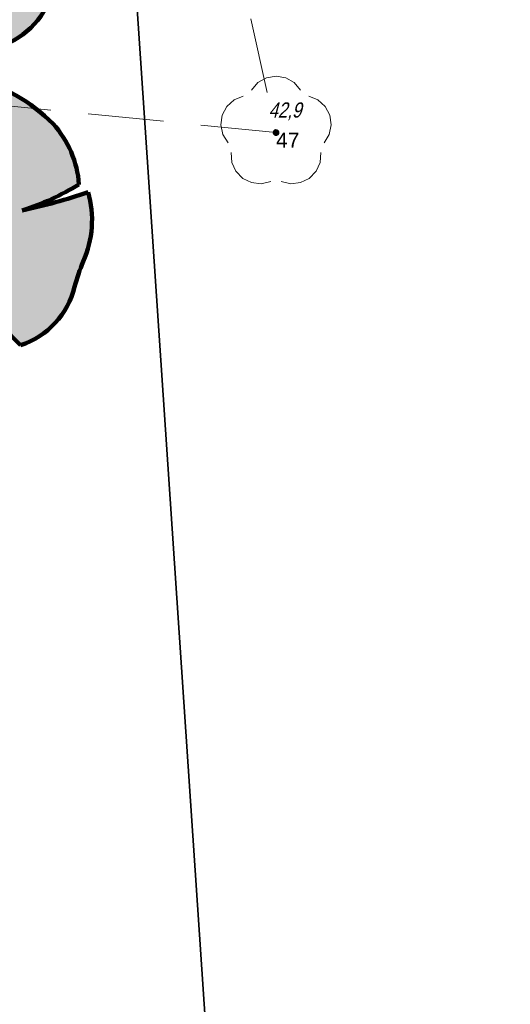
# Model space of a CAD drawing. Header units: metres. Extents: x 0 to 5465380, y 0 to 5925815.
# Tile 96 of 141: x 5463972.11 to 5463978.61, y 5925516 to 5925529.06. Entities that reach past the tile are written whole.
import ezdxf

# ---------------------------------------------------------------- set-up
doc = ezdxf.new("R2010")
doc.units = ezdxf.units.M
for name, pattern in [('PRZER1-1', [2, 1, -1]), ('PRZER2-1', [3, 2, -1]), ('PRZER3-1', [4, 3, -1])]:
    doc.linetypes.add(name, pattern=pattern)
for name, color, linetype, lineweight in [('$DR - zał. arch.', 7, 'Continuous', 13), ('$DR - zał. mapa', 250, 'Continuous', 0), ('____rosliny_Nr_Pióra__161', 62, 'Continuous', 0), ('____rosliny_Nr_Pióra__165', 62, 'Continuous', 200)]:
    doc.layers.add(name, color=color, linetype=linetype, lineweight=lineweight)
for name, color, linetype in [('____rosliny', 7, 'Continuous'), ('Punkty', 7, 'Continuous'), ('Rzedne', 7, 'Continuous'), ('Teksty', 7, 'Continuous')]:
    doc.layers.add(name, color=color, linetype=linetype)
for name, color, linetype, lineweight, true_color in [('CC_Drzewa', 7, 'Continuous', 18, 0x008000), ('EGBD03', 7, 'Continuous', 18, 0x008000), ('EGBK02', 7, 'PRZER3-1', 18, 0x008000), ('EGBU01', 7, 'PRZER1-1', 18, 0x008000), ('GSSLZD', 7, 'Continuous', 18, 0x0a0909)]:
    doc.layers.add(name, color=color, linetype=linetype, lineweight=lineweight, true_color=true_color)
doc.styles.get("Standard").update_dxf_attribs({"font": 'arial.ttf'})

# ---------------------------------------------------------------- blocks, each defined once
blk = doc.blocks.new('SPDLP')
blk.add_hatch(color=0).paths.add_polyline_path([(-0.09, 0), (-0.085595, -0.027812), (-0.072812, -0.052901), (-0.052901, -0.072812), (-0.027812, -0.085595), (0, -0.09), (0.027812, -0.085595), (0.052901, -0.072812), (0.072812, -0.052901), (0.085595, -0.027812), (0.09, 0), (0.085595, 0.027812), (0.072812, 0.052901), (0.052901, 0.072812), (0.027812, 0.085595), (0, 0.09), (-0.027812, 0.085595), (-0.052901, 0.072812), (-0.072812, 0.052901), (-0.085595, 0.027812)])
at = {"color": 0}
for points in [[(-0.268652, 1.271938), (-0.048001, 1.40916), (0.20623, 1.462858), (0.463525, 1.426585), (0.693003, 1.304695), (0.867117, 1.11182), (0.964971, 0.871109)], [(-1.292703, 0.137547), (-1.355024, 0.389802), (-1.327532, 0.648184), (-1.213525, 0.881678), (-1.026689, 1.062258), (-0.78945, 1.168249), (-0.530282, 1.186929)], [(1.126667, 0.648554), (1.325358, 0.481106), (1.454989, 0.255912), (1.5, 0), (1.454989, -0.255912), (1.325358, -0.481106), (1.126667, -0.648554)], [(-0.530282, -1.186929), (-0.78945, -1.168249), (-1.026689, -1.062258), (-1.213525, -0.881678), (-1.327532, -0.648184), (-1.355024, -0.389802), (-1.292703, -0.137547)], [(0.964971, -0.871109), (0.867117, -1.11182), (0.693003, -1.304695), (0.463525, -1.426585), (0.20623, -1.462858), (-0.048001, -1.40916), (-0.268652, -1.271938)]]:
    blk.add_lwpolyline(points, dxfattribs=at)
blk = doc.blocks.new('GK.6640.1913.2022 szara')
at = {"layer": 'EGBD03', "color": 52, "linetype": 'Continuous', "lineweight": 30}
blk.add_lwpolyline([(5463976.53, 5925486.659), (5463970.344, 5925578.524), (5463983.032, 5925590.042), (5463928.32, 5925650.72), (5463927.256, 5925651.9), (5463894.766, 5925638.737), (5463911.73, 5925597.06), (5463843.77, 5925569.527), (5463856.962, 5925537.116), (5463925.884, 5925562.287), (5463928.865, 5925568.698), (5463933.562, 5925570.413), (5463940.422, 5925551.628), (5463935.726, 5925549.913), (5463929.655, 5925553.021), (5463860.732, 5925527.855), (5463901.732, 5925427.127), (5463960.738, 5925457.702)], close=True, dxfattribs=at)
blk.add_lwpolyline([(5463999.014, 5925572.313), (5463983.032, 5925590.042), (5463970.344, 5925578.524), (5463976.53, 5925486.659), (5463987.688, 5925486.122), (5464006.211, 5925485.304)], dxfattribs=at)
at = {"layer": 'EGBK02', "color": 252, "linetype": 'PRZER3-1', "lineweight": 18, "ltscale": 0.5}
blk.add_lwpolyline([(5463856.962, 5925537.116), (5463860.732, 5925527.855), (5463899.34, 5925515.62), (5463908.85, 5925504.3), (5463937.87, 5925497.24), (5463946.13, 5925487.11), (5463947.1, 5925482.79), (5463950.95, 5925472.07), (5463950.99, 5925465.56), (5463952.34, 5925458.74), (5463949.58, 5925451.92), (5463960.738, 5925457.702), (5463976.53, 5925486.659), (5463970.344, 5925578.524), (5463983.032, 5925590.042), (5463928.32, 5925650.72), (5463927.256, 5925651.9), (5463894.766, 5925638.737), (5463911.73, 5925597.06), (5463843.77, 5925569.527)], close=True, dxfattribs=at)
at = {"layer": 'EGBU01', "color": 252, "linetype": 'PRZER1-1', "ltscale": 0.5}
blk.add_lwpolyline([(5463856.962, 5925537.116), (5463860.732, 5925527.855), (5463899.34, 5925515.62), (5463908.85, 5925504.3), (5463937.87, 5925497.24), (5463946.13, 5925487.11), (5463947.1, 5925482.79), (5463950.95, 5925472.07), (5463950.99, 5925465.56), (5463952.34, 5925458.74), (5463949.58, 5925451.92), (5463960.738, 5925457.702), (5463976.53, 5925486.659), (5463970.344, 5925578.524), (5463983.032, 5925590.042), (5463928.32, 5925650.72), (5463927.256, 5925651.9), (5463894.766, 5925638.737), (5463911.73, 5925597.06), (5463843.77, 5925569.527)], close=True, dxfattribs=at)
blk.add_lwpolyline([(5463999.014, 5925572.313), (5463983.032, 5925590.042), (5463970.344, 5925578.524), (5463976.53, 5925486.659), (5463987.688, 5925486.122), (5464006.211, 5925485.304)], dxfattribs=at)
at = {"layer": 'GSSLZD', "color": 252, "linetype": 'PRZER2-1', "ltscale": 0.5}
blk.add_lwpolyline([(5463962.85, 5925540.407), (5463972.894, 5925539.323), (5463975.507, 5925527.565), (5463961.589, 5925528.96), (5463962.85, 5925540.407)], dxfattribs=at)
at = {"layer": 'Punkty', "color": 252, "lineweight": 35}
blk.add_point((5463975.507, 5925527.565), dxfattribs=at)
at = {"layer": 'CC_Drzewa', "color": 252, "lineweight": 18, "xscale": 0.5, "yscale": 0.5, "rotation": 90}
blk.add_blockref('SPDLP', (5463975.507, 5925527.565), dxfattribs=at)
at = {"layer": 'Rzedne', "color": 252, "lineweight": 35, "oblique": 15, "width": 0.8}
blk.add_text('42,9', height=0.2, dxfattribs=at).set_placement((5463975.407, 5925527.765, 42.948))
at = {"layer": 'Teksty', "color": 252, "lineweight": 35}
blk.add_text('47', height=0.2, dxfattribs=at).set_placement((5463975.507, 5925527.365, 42.948))
blk = doc.blocks.new('Symbol drzewa rzut 1 12', base_point=(5464021.331, 5925651.474))
at = {"layer": '____rosliny_Nr_Pióra__161', "linetype": 'Continuous'}
blk.add_hatch(color=256, dxfattribs=at).paths.add_polyline_path([(5464020.428, 5925649.763, 0.102387), (5464021.207, 5925649.479, 0.189926), (5464022.131, 5925649.758, 0.058172), (5464021.806, 5925650.513, 0.060987), (5464022.3, 5925649.878, 0.261493), (5464023.036, 5925650.633, -0.023868), (5464023.157, 5925650.963, 0.176093), (5464023.249, 5925651.883, -0.033475), (5464022.37, 5925651.663, 0.059133), (5464023.13, 5925651.989, 0.165491), (5464022.81, 5925652.801, 0.138163), (5464021.766, 5925653.43, 0.117282), (5464021.493, 5925652.611, -0.017941), (5464021.617, 5925653.461, 0.21157), (5464019.685, 5925652.696, 0.07472), (5464020.285, 5925652.27, 0.066738), (5464019.59, 5925652.534, 0.048896), (5464019.379, 5925651.397, 0.176271), (5464019.743, 5925650.195, -0.009616), (5464020.267, 5925650.619, 0.030984), (5464019.843, 5925650.083, -0.00375)], flags=0)
at = {"layer": '____rosliny_Nr_Pióra__165', "linetype": 'Continuous'}
for centre, radius, start, end in [((5464021.514, 5925650.898), 2.565, 87.7038, 135.4874), ((5464033.401, 5925651.31), 11.978, 169.6537, 173.7651), ((5464023.352, 5925652.446), 1.866, 148.201, 174.9578), ((5464021.171, 5925651.262), 2.248, 43.1971, 74.6625), ((5464021.403, 5925654.481), 2.478, 226.083, 243.1759), ((5464021.777, 5925651.924), 1.355, 2.7308, 40.3178), ((5464025.286, 5925650.887), 5.929, 163.8748, 175.0721), ((5464018.952, 5925649.81), 2.798, 61.5472, 76.8198), ((5464021.377, 5925655.028), 3.509, 286.4462, 299.9827), ((5464021.167, 5925658.332), 6.776, 280.2246, 287.8936), ((5464021.938, 5925651.55), 1.353, 334.319, 14.2669), ((5464021.213, 5925651.296), 1.837, 176.8614, 216.849), ((5464026.549, 5925649.526), 3.684, 157.0402, 162.5092), ((5464031.043, 5925636.781), 17.539, 127.9083, 130.1121), ((5464024.373, 5925646.933), 5.518, 138.0797, 145.1786), ((5464021.995, 5925650.912), 1.078, 286.4227, 345.04), ((5464024.647, 5925652.213), 3.311, 210.8951, 224.8549), ((5464018.734, 5925648.74), 3.546, 16.6807, 29.9976), ((5463998.76, 5925610.961), 44.442, 60.8198, 61.6791), ((5464021.503, 5925651.503), 2.046, 238.2841, 261.668), ((5464021.315, 5925650.792), 1.317, 265.2902, 308.3056)]:
    blk.add_arc(centre, radius, start, end, dxfattribs=at)
blk = doc.blocks.new('świetlica_bezrzecze_PB_PZT oczyszczony')
at = {"layer": '____rosliny', "linetype": 'Continuous', "rotation": 1.544128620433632}
for p in [(5463970.833, 5925530.279), (5463971.111, 5925526.316)]:
    blk.add_blockref('Symbol drzewa rzut 1 12', p, dxfattribs=at)

msp = doc.modelspace()

# ---------------------------------------------------------------- block references
at = {"layer": '$DR - zał. arch.'}
msp.add_blockref('świetlica_bezrzecze_PB_PZT oczyszczony', (0, 0), dxfattribs=at)
at = {"layer": '$DR - zał. mapa'}
msp.add_blockref('GK.6640.1913.2022 szara', (0, 0), dxfattribs=at)

doc.saveas('drawing.dxf')
